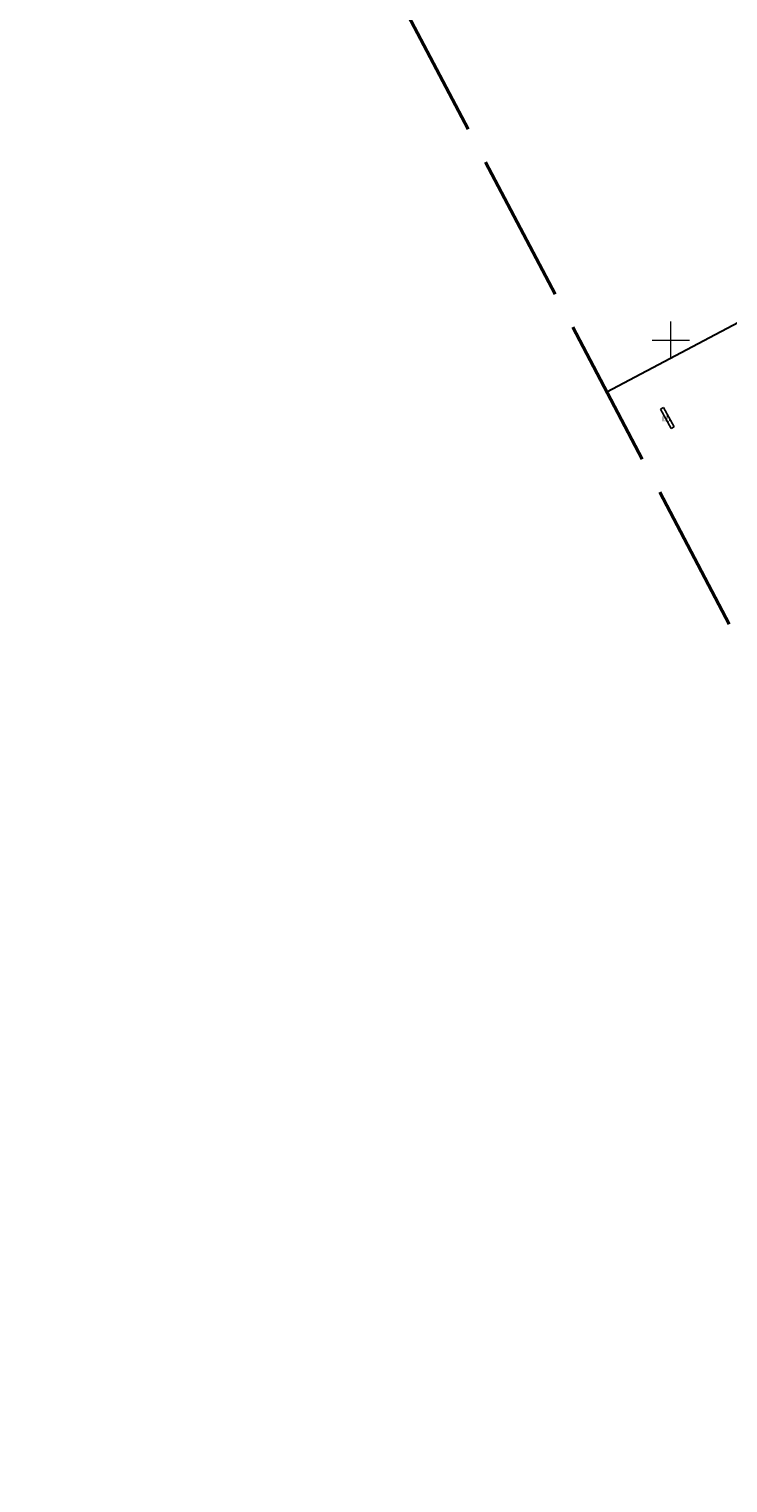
# Model space of a CAD drawing. Header units: metres. Extents: x 7529521 to 7531797, y 5723878 to 5728074.
# Tile 52 of 90: x 7530514 to 7530608, y 5725847 to 5726042. Entities that reach past the tile are written whole.
import ezdxf
from ezdxf.enums import TextEntityAlignment as Align

# ---------------------------------------------------------------- set-up
doc = ezdxf.new("R2010")
doc.units = ezdxf.units.M
for name, pattern in [('2_BUIB12_02', [0]), ('GDE', [0]), ('L_0_09', [2.5, 2, -0.5])]:
    doc.linetypes.add(name, pattern=pattern)
for name, color, linetype, lineweight in [('BUIB_E_T_6', 252, 'Continuous', 18), ('BUIB_L_10', 252, '2_BUIB12_02', 25), ('Dzialki', 80, 'GDE', 30), ('k', 252, 'Continuous', 18)]:
    doc.layers.add(name, color=color, linetype=linetype, lineweight=lineweight)
doc.layers.add('zakres', color=7, linetype='L_0_09', lineweight=50, true_color=0xff05ff)
doc.styles.get("Standard").update_dxf_attribs({"font": 'arial.ttf'})

msp = doc.modelspace()

# ---------------------------------------------------------------- linework, layer by layer
at = {"layer": 'BUIB_L_10', "linetype": '2_BUIB12_02'}
for p, q in [((7530599, 5725991), (7530598.59, 5725990.78)), ((7530598.59, 5725990.78), (7530600.02, 5725988.16)), ((7530600.43, 5725988.38), (7530599, 5725991)), ((7530600.02, 5725988.16), (7530600.43, 5725988.38))]:
    msp.add_line(p, q, dxfattribs=at)
at = {"layer": 'Dzialki'}
msp.add_line((7530591.4, 5725993.09), (7530634.96, 5726016.16), dxfattribs=at)
at = {"layer": 'k', "linetype": 'Continuous', "lineweight": 18, "flags": 128}
for points in [[(7530600, 5725997.5), (7530600, 5726002.5)], [(7530597.5, 5726000), (7530602.5, 5726000)]]:
    msp.add_lwpolyline(points, dxfattribs=at)
at = {"layer": 'zakres', "color": 210, "lineweight": 50, "ltscale": 10}
msp.add_lwpolyline([(7530784, 5725633.1), (7530631.12, 5725917.71), (7530520.29, 5726128.05), (7530407.59, 5726332.04), (7530406.94, 5726333.26), (7530316.66, 5726507.85), (7530152.66, 5726824.25), (7529893.98, 5727312.41)], dxfattribs=at)

# ---------------------------------------------------------------- texts
at = {"layer": 'BUIB_E_T_6', "width": 0.7}
msp.add_text('i.b.', height=0.9, dxfattribs=at).set_placement((7530599.51, 5725989.58), align=Align.MIDDLE)

doc.saveas('drawing.dxf')
